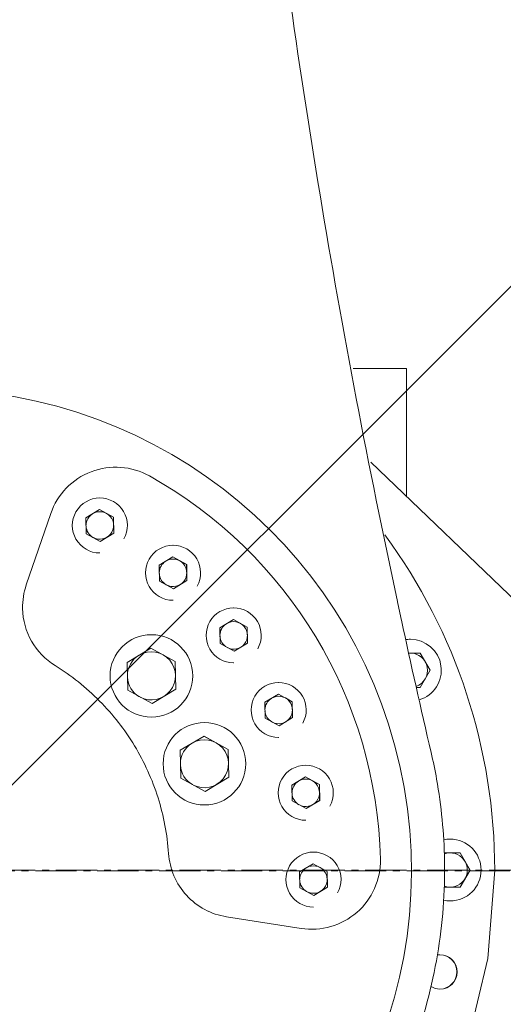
# Model space of a CAD drawing. Header units: millimetres. Extents: x 6756 to 17105, y -3613 to 3705.
# Tile 17 of 65: x 10240 to 10380, y 1004 to 1291. Entities that reach past the tile are written whole.
import ezdxf

# ---------------------------------------------------------------- set-up
doc = ezdxf.new("R2010")
doc.units = ezdxf.units.MM
doc.header["$PDSIZE"] = -5
doc.linetypes.add('点画线', pattern=[18, 12, -2, 2, -2])
doc.layers.get('0').update_dxf_attribs({"lineweight": 35})
for name, color, linetype, lineweight in [('中心线层', 1, '点画线', 18), ('尺寸线层', 3, 'Continuous', 18), ('粗实线层', 7, 'Continuous', 35), ('细实线层', 7, 'Continuous', 18)]:
    doc.layers.add(name, color=color, linetype=linetype, lineweight=lineweight)
doc.styles.add('标准', font='txt', dxfattribs={"width": 0.667})
doc.dimstyles.new('标准', dxfattribs={"dimscale": 15, "dimtxt": 3.5, "dimasz": 4, "dimexe": 2, "dimexo": 0, "dimtad": 1, "dimdsep": 46, "dimtxsty": '标准', "dimblk": '_CAXARROW', "dimcen": 0, "dimdle": 6, "dimazin": 2, "dimtfac": 0.707107, "dimtdec": 3, "dimtmove": 2, "dimatfit": 3, "dimfxl": 1, "dimfrac": 2, "dimtolj": 1, "dimarcsym": 1})

# ---------------------------------------------------------------- blocks, each defined once
blk = doc.blocks.new('678')
at = {"color": 5}
blk.add_line((0, 0), (636.4, 636.4), dxfattribs=at)
at = {"layer": '中心线层'}
blk.add_line((-178.41, 0), (178.41, 0), dxfattribs=at)
at = {"layer": '粗实线层', "color": 8}
blk.add_arc((636.4, 636.4), 972, 110, 205, dxfattribs=at)
blk = doc.blocks.new('21324234')
at = {"layer": '细实线层'}
for p, q in [((-95.96, 734), (-80.47, 734)), ((-80.47, 734), (-80.47, 696.73)), ((49.45, 572.04), (-90.78, 706.74)), ((-169.64, 696.31), (-169.62, 696.31)), ((-183.91, 691.77), (-191.02, 671.01)), ((-173.66, 690.54), (-169.7, 692.92)), ((-165.66, 690.69), (-169.7, 692.92)), ((-165.67, 690.69), (-167.69, 691.81)), ((-173.57, 685.92), (-173.66, 690.54)), ((-165.66, 690.69), (-165.67, 690.69)), ((-165.58, 686.07), (-165.67, 690.69)), ((-165.66, 690.69), (-165.57, 686.07)), ((-173.57, 685.92), (-169.53, 683.69)), ((-169.53, 683.69), (-165.58, 686.07)), ((-165.57, 686.07), (-169.53, 683.69)), ((-165.57, 686.07), (-165.58, 686.07)), ((-148.35, 682.53), (-148.33, 682.53)), ((-169.64, 680.31), (-169.62, 680.31)), ((-152.37, 676.76), (-148.41, 679.14)), ((-152.28, 672.14), (-152.37, 676.76)), ((-144.37, 676.91), (-148.41, 679.14)), ((-144.38, 676.91), (-146.41, 678.03)), ((-144.37, 676.91), (-144.38, 676.91)), ((-144.3, 672.29), (-144.38, 676.91)), ((-144.37, 676.91), (-144.28, 672.29)), ((-152.28, 672.14), (-148.24, 669.91)), ((-148.24, 669.91), (-144.3, 672.29)), ((-144.28, 672.29), (-148.24, 669.91)), ((-144.28, 672.29), (-144.3, 672.29)), ((-148.35, 666.53), (-148.33, 666.53)), ((-130.71, 664.31), (-130.69, 664.31)), ((-134.73, 658.55), (-130.77, 660.93)), ((-126.73, 658.7), (-130.77, 660.93)), ((-126.74, 658.7), (-128.76, 659.81)), ((-154.64, 656.52), (-154.61, 656.52)), ((-134.64, 653.93), (-134.73, 658.55)), ((-126.73, 658.7), (-126.74, 658.7)), ((-126.65, 654.08), (-126.74, 658.7)), ((-126.73, 658.7), (-126.64, 654.08)), ((-134.64, 653.93), (-130.6, 651.69)), ((-130.6, 651.7), (-126.65, 654.08)), ((-126.64, 654.08), (-130.6, 651.69)), ((-126.64, 654.08), (-126.65, 654.08)), ((-79.34, 655.17), (-79.31, 655.17)), ((-161.68, 648.42), (-154.75, 652.6)), ((-147.7, 648.69), (-154.76, 652.59)), ((-147.68, 648.69), (-154.75, 652.6)), ((-76.42, 651.17), (-79.82, 651.17)), ((-73.55, 646.17), (-76.43, 651.17)), ((-76.42, 651.17), (-73.53, 646.17)), ((-161.52, 640.34), (-161.68, 648.42)), ((-147.68, 648.69), (-147.7, 648.69)), ((-147.55, 640.61), (-147.7, 648.69)), ((-147.68, 648.69), (-147.53, 640.61)), ((-130.71, 648.31), (-130.69, 648.31)), ((-76.43, 641.17), (-73.55, 646.17)), ((-73.53, 646.17), (-76.42, 641.17)), ((-73.53, 646.17), (-73.55, 646.17)), ((-117.62, 642.6), (-117.6, 642.6)), ((-161.52, 640.34), (-154.45, 636.44)), ((-154.45, 636.44), (-147.55, 640.61)), ((-147.53, 640.61), (-154.45, 636.44)), ((-147.53, 640.61), (-147.55, 640.61)), ((-121.64, 636.83), (-117.68, 639.21)), ((-113.64, 636.98), (-117.68, 639.21)), ((-77.59, 641.17), (-76.42, 641.17)), ((-121.55, 632.21), (-121.64, 636.83)), ((-113.65, 636.98), (-115.67, 638.1)), ((-113.64, 636.98), (-113.65, 636.98)), ((-113.56, 632.36), (-113.65, 636.98)), ((-113.64, 636.98), (-113.55, 632.36)), ((-154.64, 632.52), (-154.61, 632.52)), ((-139.22, 630.94), (-139.19, 630.94)), ((-121.55, 632.21), (-117.5, 629.98)), ((-117.51, 629.98), (-113.56, 632.36)), ((-113.55, 632.36), (-117.5, 629.98)), ((-113.55, 632.36), (-113.56, 632.36)), ((-146.26, 622.85), (-139.33, 627.02)), ((-132.28, 623.11), (-139.34, 627.01)), ((-132.26, 623.11), (-139.33, 627.02)), ((-117.62, 626.6), (-117.6, 626.6)), ((-146.1, 614.76), (-146.26, 622.85)), ((-132.26, 623.11), (-132.28, 623.11)), ((-132.13, 615.03), (-132.28, 623.11)), ((-132.26, 623.11), (-132.11, 615.03)), ((-109.75, 618.49), (-109.72, 618.49)), ((-146.1, 614.76), (-139.03, 610.86)), ((-139.03, 610.87), (-132.13, 615.03)), ((-132.11, 615.03), (-139.03, 610.86)), ((-132.11, 615.03), (-132.13, 615.03)), ((-113.76, 612.72), (-109.81, 615.11)), ((-105.77, 612.88), (-109.81, 615.11)), ((-105.78, 612.88), (-107.8, 613.99)), ((-113.68, 608.11), (-113.76, 612.72)), ((-105.77, 612.88), (-105.78, 612.88)), ((-105.69, 608.26), (-105.78, 612.88)), ((-105.77, 612.88), (-105.68, 608.26)), ((-113.68, 608.11), (-109.63, 605.87)), ((-109.64, 605.88), (-105.69, 608.26)), ((-105.68, 608.26), (-109.63, 605.87)), ((-105.68, 608.26), (-105.69, 608.26)), ((-139.22, 606.94), (-139.19, 606.94)), ((-109.75, 602.49), (-109.72, 602.49)), ((-67.77, 597), (-67.74, 597)), ((-107.5, 593.23), (-107.48, 593.23)), ((-64.85, 593), (-69.49, 593)), ((-61.98, 588), (-64.86, 593)), ((-64.85, 593), (-61.96, 588)), ((-111.52, 587.47), (-107.56, 589.85)), ((-103.52, 587.62), (-107.56, 589.85)), ((-103.53, 587.62), (-105.55, 588.73)), ((-103.52, 587.62), (-103.53, 587.62)), ((-103.44, 583), (-103.53, 587.62)), ((-103.52, 587.62), (-103.43, 583)), ((-64.86, 583), (-61.98, 588)), ((-61.96, 588), (-64.85, 583)), ((-61.96, 588), (-61.98, 588)), ((-111.43, 582.85), (-111.52, 587.47)), ((-111.43, 582.85), (-107.39, 580.62)), ((-107.39, 580.62), (-103.44, 583)), ((-103.43, 583), (-107.39, 580.62)), ((-103.43, 583), (-103.44, 583)), ((-69.51, 583), (-64.85, 583)), ((-107.5, 577.23), (-107.48, 577.23)), ((-67.77, 579), (-67.74, 579)), ((-132.78, 574.4), (-111.1, 571))]:
    blk.add_line(p, q, dxfattribs=at)
blk.add_lwpolyline([(-54.77, 588), (-56.8, 562.24), (-62.83, 537.06), (-72.74, 513.14), (-86.19, 491.15), (-103.08, 471.35), (-122.9, 454.43), (-145.1, 440.86), (-169.12, 430.97), (-187.58, 426.58)], dxfattribs=at)
for centre, radius, start, end in [((-219.22, 587.78), 140.22, 210.0714, 89.9693), ((-164.99, 685.28), 20, 60.7515, 161.0829), ((-219.47, 588), 131.5, 1.367, 60.7507), ((-169.64, 688.31), 8, 89.9998, 269.9998), ((-169.62, 688.31), 8, 331.0844, 89.9998), ((-169.63, 688.31), 4, 122.2046, 178.9123), ((-169.63, 688.31), 4, 242.1343, 119.9632), ((-169.63, 688.31), 4, 183.258, 240.0344), ((-219.77, 588), 165, 0, 36.2476), ((-148.35, 674.53), 8, 89.9998, 269.9998), ((-148.33, 674.53), 8, 331.0844, 89.9998), ((-148.34, 674.53), 4, 122.2046, 178.9123), ((-148.34, 674.53), 4, 242.1343, 119.9632), ((-148.34, 674.53), 4, 183.258, 240.0344), ((-171.95, 664.5), 20.15, 161.1609, 181.0097), ((2533.44, 1226.04), 2675.75, 192.07848, 192.196), ((-172.1, 664.53), 20, 181.0866, 238.2452), ((-130.71, 656.31), 8, 89.9998, 269.9998), ((-130.69, 656.31), 8, 331.0844, 89.9998), ((-130.7, 656.31), 4, 122.2046, 178.9123), ((-130.7, 656.31), 4, 242.1343, 119.9632), ((2359.55, 1188.45), 2497.84, 192.19593, 193.10271), ((-154.64, 644.52), 12, 90.0001, 269.9997), ((-154.61, 644.52), 12, 270.0002, 89.9997), ((-130.7, 656.31), 4, 183.258, 240.0344), ((-79.34, 646.16), 9.01, 90.0053, 98.4988), ((-79.31, 646.17), 9, 286.3707, 89.9999), ((-154.62, 644.52), 7, 242.0442, 120.0594), ((-79.32, 646.16), 5, 90.0052, 95.5961), ((-79.32, 646.17), 5, 289.4817, 89.9998), ((-154.62, 644.52), 7, 122.1084, 179.0989), ((-154.62, 644.52), 7, 183.0713, 240.1245), ((-117.62, 634.6), 8, 89.9998, 269.9998), ((-117.6, 634.6), 8, 331.0844, 89.9998), ((-117.61, 634.6), 4, 122.2046, 178.9123), ((-117.61, 634.6), 4, 242.1343, 119.9632), ((-117.61, 634.6), 4, 183.258, 240.0344), ((-139.22, 618.94), 12, 90.0001, 269.9997), ((-139.19, 618.94), 12, 270.0002, 89.9997), ((-139.2, 618.94), 7, 242.0442, 120.0594), ((-139.2, 618.94), 7, 122.1084, 179.0989), ((-139.2, 618.94), 7, 183.0713, 240.1245), ((-109.75, 610.49), 8, 89.9998, 269.9998), ((-109.72, 610.49), 8, 331.0844, 89.9998), ((-109.73, 610.49), 4, 122.2046, 178.9123), ((-109.73, 610.49), 4, 242.1343, 119.9632), ((-109.73, 610.49), 4, 183.258, 240.0344), ((-67.77, 588), 9, 90.001, 102.3895), ((-67.74, 588), 9, 270.0001, 89.9999), ((-107.5, 585.23), 8, 89.9998, 269.9998), ((-108, 590.76), 20, 261.0869, 1.0839), ((-107.48, 585.23), 8, 331.0844, 89.9998), ((-67.75, 588), 5, 249.4706, 110.2193), ((-107.49, 585.23), 4, 122.2046, 178.9123), ((-107.49, 585.23), 4, 242.1343, 119.9632), ((-107.49, 585.23), 4, 183.258, 240.0344), ((-67.77, 588), 9, 257.8675, 270.0016), ((-70.69, 558.34), 5.01, 90.0265, 99.2163), ((-70.69, 558.35), 5, 270.0012, 89.9988), ((-70.77, 558.35), 5, 270.8913, 89.1087), ((-70.69, 558.35), 5, 238.249, 269.9928)]:
    blk.add_arc(centre, radius, start, end, dxfattribs=at)
for points, knots in [([(-138.59, 1144.9), (-137.05, 1064.45), (-126.22, 903.69), (-99.97, 744.72), (-83.07, 666.14)], [0, 0, 0, 0, 3147.23659, 6291.242916, 6291.242916, 6291.242916, 6291.242916]), ([(-182.63, 647.52), (-177.93, 644.62), (-169.21, 637.67), (-158.96, 624.48), (-152.08, 609.26), (-150.01, 598.3), (-149.63, 592.79)], [0, 0, 0, 0, 2006.636843, 4013.089134, 6019.542666, 8026.183682, 8026.183682, 8026.183682, 8026.183682]), ([(-73.26, 622.2), (-72.66, 619.63), (-70.54, 609.3), (-69.52, 598.74), (-69.38, 590.84)], [0, 0, 0, 0, 1015.116775, 4058.072015, 4058.072015, 4058.072015, 4058.072015]), ([(-149.63, 592.79), (-149.48, 590.56), (-148.41, 586.12), (-144.7, 580.39), (-139.32, 576.2), (-134.98, 574.75), (-132.78, 574.4)], [0, 0, 0, 0, 1847.494528, 3694.603537, 5541.709517, 7389.197215, 7389.197215, 7389.197215, 7389.197215]), ([(-69.38, 590.84), (-69.22, 581.64), (-70.6, 563.11), (-77.79, 536.03), (-90.02, 510.43), (-101.36, 495.06), (-107.74, 487.94)], [0, 0, 0, 0, 1616.498565, 3244.775584, 4894.862301, 6575.956948, 6575.956948, 6575.956948, 6575.956948])]:
    blk.add_open_spline(points, degree=3, knots=knots, dxfattribs=at)
blk = doc.blocks.new('_CAXARROW')
blk.add_hatch(color=0).paths.add_polyline_path([(0, 0), (-1, 0.125), (-1, -0.125)], flags=0)
blk = doc.blocks.new('*X6')
at = {"layer": 'Defpoints', "color": 0, "transparency": 16777216}
for p in [(10212.69, 2890.12), (10849.09, 1679.91), (10548.09, 1624.44), (10212.69, 1043.51), (10212.69, 405.51)]:
    blk.add_point(p, dxfattribs=at)
at = {"layer": '尺寸线层', "color": 0, "linetype": 'Continuous', "lineweight": -2, "transparency": 16777216}
for start, end in [(71.38974, 84.87338), (50.12662, 63.49743)]:
    blk.add_arc((10212.69, 1043.51), 670.79, start, end, dxfattribs=at)
at = {"layer": '尺寸线层', "color": 0, "lineweight": -2, "transparency": 16777216, "xscale": 60, "yscale": 60, "zscale": 60}
for p, rotation in [((10212.69, 1714.31), 177.4366922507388), ((10687.01, 1517.84), 317.5633077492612)]:
    blk.add_blockref('_CAXARROW', p, dxfattribs=dict(at, rotation=rotation))
at = {"layer": '尺寸线层', "color": 0, "transparency": 16777216, "insert": (10469.39, 1663.25), "char_height": 52.5, "attachment_point": 5, "style": '标准', "bg_fill": 3, "box_fill_scale": 1.1, "bg_fill_color": 256, "bg_fill_true_color": 13158600, "bg_fill_transparency": 0}
blk.add_mtext('\\A1;45°', dxfattribs=at)
blk = doc.blocks.new('*X7')
at = {"layer": 'Defpoints', "color": 0, "transparency": 16777216}
for p in [(10849.09, 1679.91), (10849.09, 1679.91), (10454.05, 1436.25), (9968.16, 1269.13), (10212.69, 1043.51)]:
    blk.add_point(p, dxfattribs=at)
at = {"layer": '尺寸线层', "color": 0, "linetype": 'Continuous', "lineweight": -2, "transparency": 16777216}
for start, end in [(190.1762, 197.5881), (205, 225), (232.4119, 239.8238)]:
    blk.add_arc((10849.09, 1679.91), 464.14, start, end, dxfattribs=at)
at = {"layer": '尺寸线层', "color": 0, "lineweight": -2, "transparency": 16777216, "xscale": 60, "yscale": 60, "zscale": 60}
for p, rotation in [((10428.43, 1483.76), 291.2940617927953), ((10520.89, 1351.71), 138.705938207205)]:
    blk.add_blockref('_CAXARROW', p, dxfattribs=dict(at, rotation=rotation))
at = {"layer": '尺寸线层', "color": 0, "transparency": 16777216, "insert": (10425.18, 1380.01), "char_height": 52.5, "attachment_point": 5, "style": '标准', "bg_fill": 3, "box_fill_scale": 1.1, "bg_fill_color": 256, "bg_fill_true_color": 13158600, "bg_fill_transparency": 0}
blk.add_mtext('\\A1;20°', dxfattribs=at)
blk = doc.blocks.new('*X8')
at = {"layer": 'Defpoints', "color": 0, "transparency": 16777216}
for p in [(10516.64, 2593.29), (10737.43, 1748.78), (10849.09, 1679.91), (10849.09, 1679.91), (10212.69, 1043.51)]:
    blk.add_point(p, dxfattribs=at)
at = {"layer": '尺寸线层', "color": 0, "linetype": 'Continuous', "lineweight": -2, "transparency": 16777216}
for start, end in [(136.4377, 150.7917), (183.159, 198.5623)]:
    blk.add_arc((10849.09, 1679.91), 131.19, start, end, dxfattribs=at)
at = {"layer": '尺寸线层', "color": 0, "lineweight": -2, "transparency": 16777216, "xscale": 60, "yscale": 60, "zscale": 60}
for p, rotation in [((10804.22, 1803.19), 33.21885327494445), ((10756.32, 1587.14), 301.7811467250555)]:
    blk.add_blockref('_CAXARROW', p, dxfattribs=dict(at, rotation=rotation))
at = {"layer": '尺寸线层', "color": 0, "transparency": 16777216, "insert": (10721, 1708.31), "char_height": 52.5, "attachment_point": 5, "style": '标准', "bg_fill": 3, "box_fill_scale": 1.1, "bg_fill_color": 256, "bg_fill_true_color": 13158600, "bg_fill_transparency": 0}
blk.add_mtext('\\A1;115°', dxfattribs=at)
blk = doc.blocks.new('*X24')
at = {"layer": 'Defpoints', "color": 0, "transparency": 16777216}
for p in [(10212.69, 2313.65), (10212.69, 1043.51), (10545.4, 1043.51)]:
    blk.add_point(p, dxfattribs=at)
at = {"layer": '尺寸线层', "color": 0, "linetype": 'Continuous', "lineweight": -2, "transparency": 16777216}
for p, q in [((10212.69, 1043.51), (10212.69, 2343.65)), ((10545.4, 1043.51), (10545.4, 2343.65)), ((10485.4, 2313.65), (10272.69, 2313.65))]:
    blk.add_line(p, q, dxfattribs=at)
at = {"layer": '尺寸线层', "color": 0, "lineweight": -2, "transparency": 16777216, "xscale": 60, "yscale": 60, "zscale": 60, "rotation": 180}
blk.add_blockref('_CAXARROW', (10212.69, 2313.65), dxfattribs=at)
at = {"layer": '尺寸线层', "color": 0, "lineweight": -2, "transparency": 16777216, "xscale": 60, "yscale": 60, "zscale": 60}
blk.add_blockref('_CAXARROW', (10545.4, 2313.65), dxfattribs=at)
at = {"layer": '尺寸线层', "color": 0, "transparency": 16777216, "insert": (10379.05, 2349.27), "char_height": 52.5, "attachment_point": 5, "style": '标准', "bg_fill": 3, "box_fill_scale": 1.1, "bg_fill_color": 256, "bg_fill_true_color": 13158600, "bg_fill_transparency": 0}
blk.add_mtext('\\A1;332.71', dxfattribs=at)
blk = doc.blocks.new('*X25')
at = {"layer": 'Defpoints', "color": 0, "transparency": 16777216}
for p in [(8369.09, 1043.51), (10432.69, 5.56), (8369.09, -529.47)]:
    blk.add_point(p, dxfattribs=at)
at = {"layer": '尺寸线层', "color": 0, "linetype": 'Continuous', "lineweight": -2, "transparency": 16777216}
for p, q in [((8369.09, 1043.51), (8369.09, -559.47)), ((10432.69, 5.56), (10432.69, -559.47)), ((10372.69, -529.47), (8429.09, -529.47))]:
    blk.add_line(p, q, dxfattribs=at)
at = {"layer": '尺寸线层', "color": 0, "lineweight": -2, "transparency": 16777216, "xscale": 60, "yscale": 60, "zscale": 60, "rotation": 180}
blk.add_blockref('_CAXARROW', (8369.09, -529.47), dxfattribs=at)
at = {"layer": '尺寸线层', "color": 0, "lineweight": -2, "transparency": 16777216, "xscale": 60, "yscale": 60, "zscale": 60}
blk.add_blockref('_CAXARROW', (10432.69, -529.47), dxfattribs=at)
at = {"layer": '尺寸线层', "color": 0, "transparency": 16777216, "insert": (9400.89, -493.84), "char_height": 52.5, "attachment_point": 5, "style": '标准', "bg_fill": 3, "box_fill_scale": 1.1, "bg_fill_color": 256, "bg_fill_true_color": 13158600, "bg_fill_transparency": 0}
blk.add_mtext('\\A1;2063.6', dxfattribs=at)
blk = doc.blocks.new('*X26')
at = {"layer": 'Defpoints', "color": 0, "transparency": 16777216}
for p in [(9920.4, 2104.12), (11005.9, 2104.12), (10762.69, 447.01)]:
    blk.add_point(p, dxfattribs=at)
at = {"layer": '尺寸线层', "color": 0, "linetype": 'Continuous', "lineweight": -2, "transparency": 16777216}
for p, q in [((9920.4, 2104.12), (11035.9, 2104.12)), ((11005.9, 507.01), (11005.9, 2044.12)), ((10762.69, 447.01), (11035.9, 447.01))]:
    blk.add_line(p, q, dxfattribs=at)
at = {"layer": '尺寸线层', "color": 0, "lineweight": -2, "transparency": 16777216, "xscale": 60, "yscale": 60, "zscale": 60}
for p, rotation in [((11005.9, 2104.12), 90), ((11005.9, 447.01), 270)]:
    blk.add_blockref('_CAXARROW', p, dxfattribs=dict(at, rotation=rotation))
at = {"layer": '尺寸线层', "color": 0, "transparency": 16777216, "insert": (10970.28, 1275.56), "char_height": 52.5, "attachment_point": 5, "rotation": 90, "style": '标准', "bg_fill": 3, "box_fill_scale": 1.1, "bg_fill_color": 256, "bg_fill_true_color": 13158600, "bg_fill_transparency": 0}
blk.add_mtext('\\A1;1660', dxfattribs=at)
blk = doc.blocks.new('*X27')
at = {"layer": 'Defpoints', "color": 0, "transparency": 16777216}
for p in [(9880.25, 2856.9), (11187.56, 2856.9), (10762.69, 447.01)]:
    blk.add_point(p, dxfattribs=at)
at = {"layer": '尺寸线层', "color": 0, "linetype": 'Continuous', "lineweight": -2, "transparency": 16777216}
for p, q in [((9880.25, 2856.9), (11217.56, 2856.9)), ((11187.56, 507.01), (11187.56, 2796.9)), ((10762.69, 447.01), (11217.56, 447.01))]:
    blk.add_line(p, q, dxfattribs=at)
at = {"layer": '尺寸线层', "color": 0, "lineweight": -2, "transparency": 16777216, "xscale": 60, "yscale": 60, "zscale": 60}
for p, rotation in [((11187.56, 2856.9), 90), ((11187.56, 447.01), 270)]:
    blk.add_blockref('_CAXARROW', p, dxfattribs=dict(at, rotation=rotation))
at = {"layer": '尺寸线层', "color": 0, "transparency": 16777216, "insert": (11151.93, 1651.95), "char_height": 52.5, "attachment_point": 5, "rotation": 90, "style": '标准', "bg_fill": 3, "box_fill_scale": 1.1, "bg_fill_color": 256, "bg_fill_true_color": 13158600, "bg_fill_transparency": 0}
blk.add_mtext('\\A1;2410', dxfattribs=at)
blk = doc.blocks.new('*X31')
at = {"layer": 'Defpoints', "color": 0, "transparency": 16777216}
for p in [(9879.98, 1043.3), (10432.69, 707.51), (10432.69, -198.59)]:
    blk.add_point(p, dxfattribs=at)
at = {"layer": '尺寸线层', "color": 0, "linetype": 'Continuous', "lineweight": -2, "transparency": 16777216}
for p, q in [((9879.98, 1043.3), (9879.98, -228.59)), ((10432.69, 707.51), (10432.69, -228.59)), ((9939.98, -198.59), (10372.69, -198.59))]:
    blk.add_line(p, q, dxfattribs=at)
at = {"layer": '尺寸线层', "color": 0, "lineweight": -2, "transparency": 16777216, "xscale": 60, "yscale": 60, "zscale": 60, "rotation": 180}
blk.add_blockref('_CAXARROW', (9879.98, -198.59), dxfattribs=at)
at = {"layer": '尺寸线层', "color": 0, "lineweight": -2, "transparency": 16777216, "xscale": 60, "yscale": 60, "zscale": 60}
blk.add_blockref('_CAXARROW', (10432.69, -198.59), dxfattribs=at)
at = {"layer": '尺寸线层', "color": 0, "transparency": 16777216, "insert": (10156.33, -162.97), "char_height": 52.5, "attachment_point": 5, "style": '标准', "bg_fill": 3, "box_fill_scale": 1.1, "bg_fill_color": 256, "bg_fill_true_color": 13158600, "bg_fill_transparency": 0}
blk.add_mtext('\\A1;552.71', dxfattribs=at)

msp = doc.modelspace()

# ---------------------------------------------------------------- block references
at = {"layer": '粗实线层'}
for name, p in [('678', (10212.691, 1043.514)), ('21324234', (10432.691, 455.514))]:
    msp.add_blockref(name, p, dxfattribs=at)

# ---------------------------------------------------------------- next in the draw order: dimensions: what is measured, and where the dimension line sits
at = {"layer": '尺寸线层'}
dim = msp.add_angular_dim_2l(base=(10548.087, 1624.437), line1=((10212.691, 1043.514), (10849.087, 1679.91)), line2=((10212.691, 405.51), (10212.691, 2890.117)), dimstyle='标准', override={"dimtad": 0, "dimtih": 1, "dimtoh": 1, "dimsah": 1, "dimtfill": 1, "dimtzin": 8}, dxfattribs=at)
dim.commit()
dim.dimension.update_dxf_attribs({"geometry": '*X6', "text_midpoint": (10469.392, 1663.246)})

# ---------------------------------------------------------------- next in the draw order: dimensions: what is measured, and where the dimension line sits
dim = msp.add_angular_dim_2l(base=(10454.051, 1436.248), line1=((10212.691, 1043.514), (10849.087, 1679.91)), line2=((9968.156, 1269.125), (10849.087, 1679.91)), dimstyle='标准', override={"dimtad": 0, "dimtih": 1, "dimtoh": 1, "dimsah": 1, "dimtfill": 1, "dimtzin": 8}, dxfattribs=at)
dim.commit()
dim.dimension.update_dxf_attribs({"geometry": '*X7', "text_midpoint": (10425.182, 1380.013), "dimtype": 162})

# ---------------------------------------------------------------- next in the draw order: dimensions: what is measured, and where the dimension line sits
dim = msp.add_angular_dim_2l(base=(10737.427, 1748.784), line1=((10212.691, 1043.514), (10849.087, 1679.91)), line2=((10516.644, 2593.292), (10849.087, 1679.91)), dimstyle='标准', override={"dimtad": 0, "dimtih": 1, "dimtoh": 1, "dimsah": 1, "dimtfill": 1, "dimtzin": 8}, dxfattribs=at)
dim.commit()
dim.dimension.update_dxf_attribs({"geometry": '*X8', "text_midpoint": (10721.005, 1708.306)})

# ---------------------------------------------------------------- next in the draw order: dimensions: what is measured, and where the dimension line sits
dim = msp.add_linear_dim(base=(10212.691, 2313.647), p1=(10545.404, 1043.514), p2=(10212.691, 1043.514), dimstyle='标准', override={"dimsah": 1, "dimtfill": 1, "dimtzin": 8}, dxfattribs=at)
dim.commit()
dim.dimension.update_dxf_attribs({"geometry": '*X24', "text_midpoint": (10379.048, 2349.272)})

# ---------------------------------------------------------------- next in the draw order: dimensions: what is measured, and where the dimension line sits
dim = msp.add_linear_dim(base=(8369.089, -529.469), p1=(10432.691, 5.56), p2=(8369.089, 1043.514), dimstyle='标准', override={"dimsah": 1, "dimtfill": 1, "dimtzin": 8}, dxfattribs=at)
dim.commit()
dim.dimension.update_dxf_attribs({"geometry": '*X25', "text_midpoint": (9400.89, -493.844)})

# ---------------------------------------------------------------- next in the draw order: dimensions: what is measured, and where the dimension line sits
dim = msp.add_linear_dim(base=(11005.902, 2104.115), p1=(10762.691, 447.014), p2=(9920.398, 2104.115), angle=90, text='1660', dimstyle='标准', override={"dimsah": 1, "dimtfac": 1, "dimtfill": 1, "dimtzin": 8}, dxfattribs=at)
dim.commit()
dim.dimension.update_dxf_attribs({"geometry": '*X26', "text_midpoint": (10970.277, 1275.565)})

# ---------------------------------------------------------------- next in the draw order: dimensions: what is measured, and where the dimension line sits
dim = msp.add_linear_dim(base=(11187.558, 2856.896), p1=(10762.691, 447.014), p2=(9880.248, 2856.896), angle=90, text='2410', dimstyle='标准', override={"dimsah": 1, "dimtfac": 1, "dimtfill": 1, "dimtzin": 8}, dxfattribs=at)
dim.commit()
dim.dimension.update_dxf_attribs({"geometry": '*X27', "text_midpoint": (11151.933, 1651.955)})

# ---------------------------------------------------------------- next in the draw order: linework, layer by layer
at = {"layer": '中心线层'}
msp.add_line((10850.309, 1043.297), (8295.986, 1043.297), dxfattribs=at)

# ---------------------------------------------------------------- next in the draw order: dimensions: what is measured, and where the dimension line sits
at = {"layer": '尺寸线层'}
dim = msp.add_linear_dim(base=(10432.691, -198.593), p1=(9879.979, 1043.297), p2=(10432.691, 707.514), dimstyle='标准', override={"dimsah": 1, "dimtfill": 1, "dimtzin": 8}, dxfattribs=at)
dim.commit()
dim.dimension.update_dxf_attribs({"geometry": '*X31', "text_midpoint": (10156.335, -162.968)})

doc.saveas('drawing.dxf')
